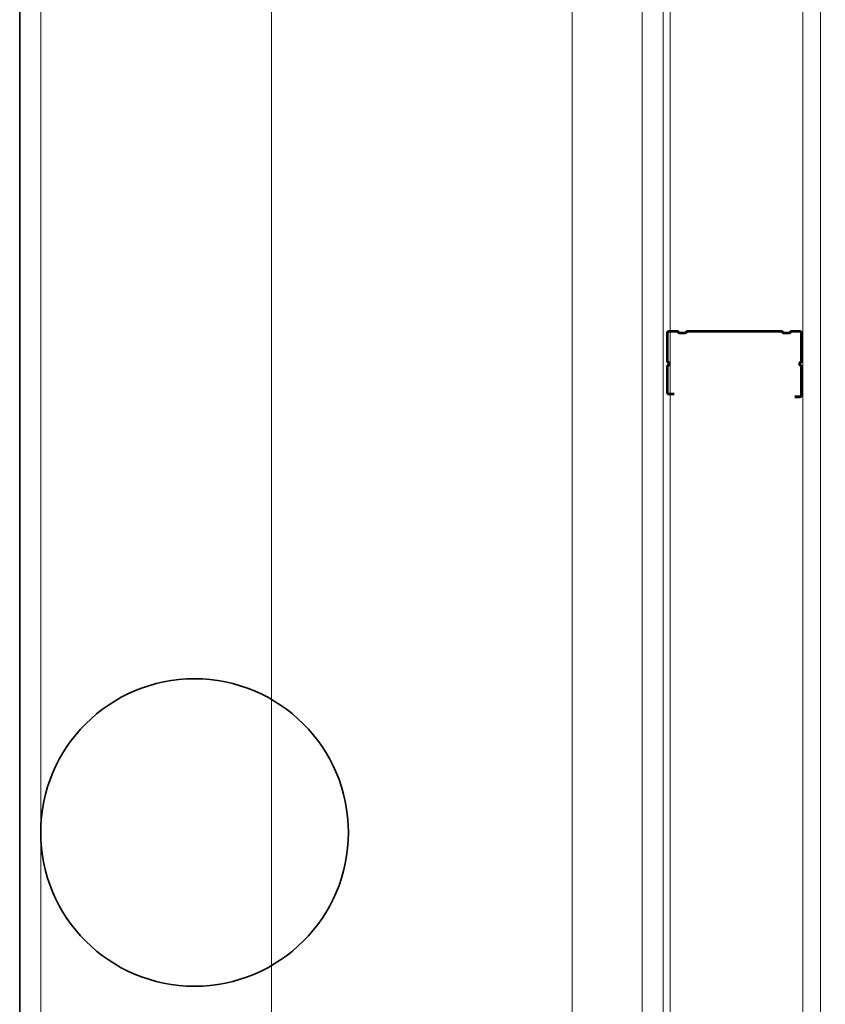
# Model space of a CAD drawing. Extents: x 1911006 to 2186114, y 709265 to 747216.
# Tile 21 of 256: x 1916886 to 1917462, y 735581 to 736286. Entities that reach past the tile are written whole.
import ezdxf

# ---------------------------------------------------------------- set-up
doc = ezdxf.new("R2010")
doc.units = 0
doc.header["$LTSCALE"] = 500
doc.header["$MEASUREMENT"] = 0
doc.linetypes.add('ACAD_ISO02W100', pattern=[15, 12, -3])
doc.linetypes.add('ACAD_ISO10W100', pattern=[18.5, 12, -3, 0.5, -3])
for name, color, linetype, lineweight in [('!_A_01_TENKÁ', 8, 'CONTINUOUS', 13), ('!_A_02_HRUBÁ', 255, 'CONTINUOUS', 35), ('!_A_03_ČIARKOVANÁ', 41, 'ACAD_ISO02W100', 13), ('!_A_04_BODKOČIARKOVANÁ', 30, 'ACAD_ISO10W100', 13)]:
    doc.layers.add(name, color=color, linetype=linetype, lineweight=lineweight)
doc.layers.add('!_A_52_NOVÉ KCIE', color=7, linetype='CONTINUOUS', lineweight=13, true_color=0xa30000)
doc.layers.add('UK3', color=3, linetype='CONTINUOUS')

msp = doc.modelspace()

# ---------------------------------------------------------------- linework, layer by layer
at = {"layer": '!_A_01_TENKÁ', "color": 7}
for points in [[(1916901.45, 739194.39), (1916901.45, 734916.39), (1917281.45, 734916.39)], [(1917281.45, 739064.39), (1917281.45, 734916.39)]]:
    msp.add_lwpolyline(points, dxfattribs=at)
at = {"layer": '!_A_02_HRUBÁ', "color": 7}
msp.add_circle((1917011.45, 735704.39), 110, dxfattribs=at)
at = {"layer": '!_A_03_ČIARKOVANÁ', "color": 7}
for points in [[(1917066.45, 734901.39), (1917066.45, 739064.39)], [(1917346.45, 739064.39), (1917346.45, 734903.4)]]:
    msp.add_lwpolyline(points, dxfattribs=at)
at = {"layer": '!_A_04_BODKOČIARKOVANÁ', "color": 7}
msp.add_lwpolyline([(1917351.45, 739067.63), (1917351.45, 735514.39)], dxfattribs=at)
at = {"layer": '!_A_52_NOVÉ KCIE', "color": 7, "lineweight": 35}
msp.add_lwpolyline([(1916886.45, 739194.39), (1916886.45, 734901.39), (1917346.45, 734901.39), (1917346.45, 735151.32)], dxfattribs=at)
at = {"layer": '!_A_52_NOVÉ KCIE', "color": 7}
for points in [[(1917281.45, 735266.15), (1917331.45, 735266.15), (1917331.45, 739064.39), (1917281.45, 739064.39)], [(1917446.45, 739059.39), (1917471.45, 739059.39), (1917471.45, 735369.39), (1917446.45, 735369.39)]]:
    msp.add_lwpolyline(points, close=True, dxfattribs=at)
msp.add_lwpolyline([(1917458.95, 735369.39), (1917458.95, 739059.39)], dxfattribs=at)
at = {"layer": 'UK3', "color": 7, "const_width": 2, "flags": 128}
msp.add_lwpolyline([(1917440.48, 736016.11), (1917444.11, 736016.11, 0.414214), (1917445.36, 736017.36), (1917445.36, 736037.62, 0.267949), (1917444.74, 736038.7, -0.57735), (1917444.74, 736040.86, 0.267949), (1917445.36, 736041.95), (1917445.36, 736061.68, 0.414214), (1917444.11, 736062.93), (1917438.5, 736062.93, 0.247529), (1917437.47, 736062.39, -0.247529), (1917436.44, 736061.84), (1917432.94, 736061.84, -0.247529), (1917431.9, 736062.39, 0.247529), (1917430.87, 736062.93), (1917364.03, 736062.93, 0.247529), (1917362.99, 736062.39, -0.247529), (1917361.96, 736061.84), (1917358.46, 736061.84, -0.247529), (1917357.43, 736062.39, 0.247529), (1917356.4, 736062.93), (1917350.79, 736062.93, 0.414214), (1917349.54, 736061.68), (1917349.54, 736041.95, 0.267949), (1917350.16, 736040.86, -0.57735), (1917350.16, 736038.7, 0.267949), (1917349.54, 736037.62), (1917349.54, 736019.36, 0.414214), (1917350.79, 736018.11), (1917354.42, 736018.11)], format="xyb", dxfattribs=at)

doc.saveas('drawing.dxf')
